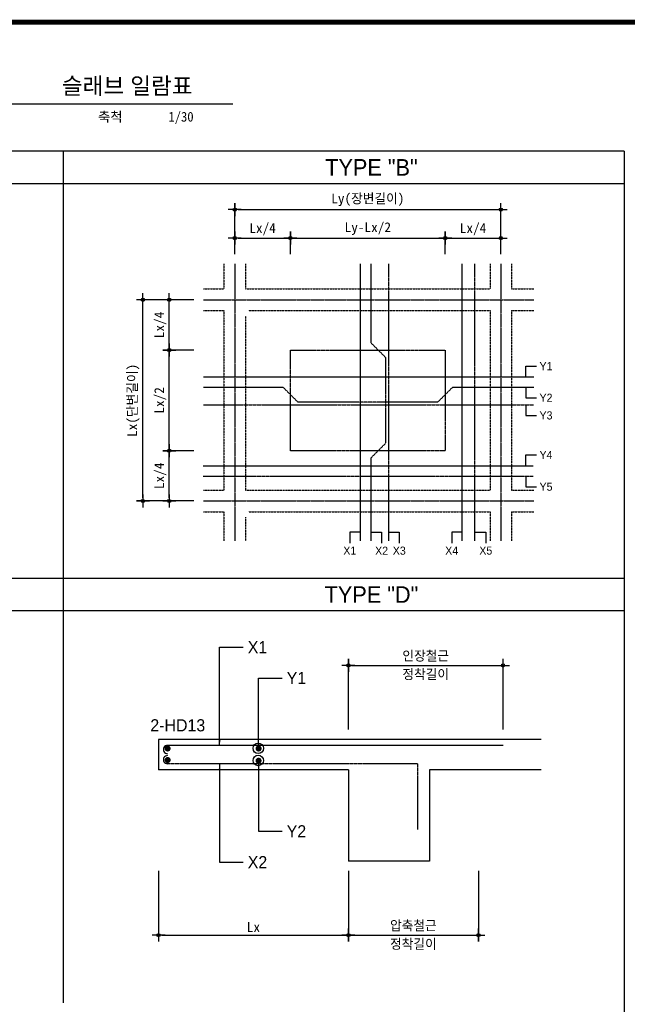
# Model space of a CAD drawing. Header units: millimetres. Extents: x 3445018 to 4174071, y -6064565 to -5122887.
# Tile 13 of 192: x 3675083 to 3680694, y -5855373 to -5846280. Entities that reach past the tile are written whole.
import ezdxf
from ezdxf.enums import TextEntityAlignment as Align

# ---------------------------------------------------------------- set-up
doc = ezdxf.new("R2010")
doc.units = ezdxf.units.MM
doc.header["$MEASUREMENT"] = 0
for name, pattern in [('CEN', [66, 60, -2, 2, -2]), ('HID', [5, 3, -2]), ('HID2', [3.5, 2.5, -1])]:
    doc.linetypes.add(name, pattern=pattern)
doc.layers.get('0').update_dxf_attribs({"linetype": 'CONTINUOUS'})
doc.layers.get('DEFPOINTS').update_dxf_attribs({"linetype": 'CONTINUOUS'})
for name, color, linetype in [('9', 9, 'CONTINUOUS'), ('A_GE_FORM', 7, 'CONTINUOUS'), ('CEN', 13, 'CEN'), ('DIM', 7, 'CONTINUOUS'), ('guide', 9, 'CONTINUOUS'), ('HI', 4, 'HID'), ('SY', 1, 'CONTINUOUS'), ('TE1', 3, 'CONTINUOUS'), ('WA2', 3, 'CONTINUOUS'), ('문자', 2, 'CONTINUOUS')]:
    doc.layers.add(name, color=color, linetype=linetype)
doc.styles.add('HY울릉도 L', font='txt')
doc.styles.add('SDP-S', font='txt')
doc.styles.add('돋움', font='txt')
doc.styles.add('돋움체', font='txt')
doc.dimstyles.new('ISO-25', dxfattribs={"dimtxt": 2.5, "dimasz": 2.5, "dimexe": 1.25, "dimexo": 0.625, "dimtad": 1, "dimtxsty": 'Standard', "dimcen": 2.5, "dimadec": 0, "dimazin": 0, "dimtfac": 1, "dimtmove": 0, "dimatfit": 3, "dimfxl": 1, "dimarcsym": 0})
doc.dimstyles.new('SMDI-3', dxfattribs={"dimtxt": 3, "dimasz": 1, "dimexe": 2, "dimexo": 3, "dimgap": 1, "dimtad": 1, "dimdsep": 46, "dimtxsty": 'HY울릉도 L', "dimblk": 'Z_DOT', "dimcen": 2.5, "dimdle": 1.5, "dimclrd": 1, "dimclre": 1, "dimclrt": 2, "dimadec": 0, "dimazin": 0, "dimtfac": 1, "dimtix": 1, "dimtmove": 2, "dimatfit": 3, "dimldrblk": 'Z_DOT', "dimfxl": 2, "dimtvp": 1, "dimtolj": 1, "dimtzin": 0, "dimarcsym": 0})

# ---------------------------------------------------------------- blocks, each defined once
blk = doc.blocks.new('sheet _서영')
at = {"layer": 'A_GE_FORM', "const_width": 1.5}
blk.add_lwpolyline([(-361868.49, -1059038.93), (-362670.49, -1059038.93), (-362670.49, -1058483.93), (-361868.49, -1058483.93)], close=True, dxfattribs=at)
blk = doc.blocks.new('Z_DOT')
at = {"layer": 'DIM', "color": 1, "ltscale": 3}
for p, q in [((-2, 0), (2, 0)), ((0, -2), (0, 2))]:
    blk.add_line(p, q, dxfattribs=at)
for radius in [0.5, 0.25]:
    blk.add_circle((0, 0), radius, dxfattribs=at)
blk = doc.blocks.new('*D226')
at = {"layer": 'DEFPOINTS', "color": 0, "ltscale": 3, "transparency": 16777216}
for p in [(3677582.3, -5848297), (3677069.3, -5848534.8), (3677582.3, -5848534.8)]:
    blk.add_point(p, dxfattribs=at)
at = {"layer": 'DIM', "color": 1, "lineweight": -2, "ltscale": 3, "transparency": 16777216}
for p, q in [((3677069.3, -5848444.8), (3677069.3, -5848237)), ((3677582.3, -5848444.8), (3677582.3, -5848237)), ((3677099.3, -5848297), (3677552.3, -5848297))]:
    blk.add_line(p, q, dxfattribs=at)
at = {"layer": 'DIM', "color": 1, "lineweight": -2, "ltscale": 3, "transparency": 16777216, "xscale": 30, "yscale": 30, "zscale": 30, "rotation": 180}
blk.add_blockref('Z_DOT', (3677069.3, -5848297), dxfattribs=at)
at = {"layer": 'DIM', "color": 1, "lineweight": -2, "ltscale": 3, "transparency": 16777216, "xscale": 30, "yscale": 30, "zscale": 30}
blk.add_blockref('Z_DOT', (3677582.3, -5848297), dxfattribs=at)
at = {"layer": 'DIM', "color": 2, "ltscale": 3, "transparency": 16777216, "insert": (3677325.8, -5848215.5), "char_height": 90, "attachment_point": 5, "style": 'SDP-S'}
blk.add_mtext('\\A1;Lx/4', dxfattribs=at)
blk = doc.blocks.new('*D227')
at = {"layer": 'DEFPOINTS', "color": 0, "ltscale": 3, "transparency": 16777216}
for p in [(3676463.4, -5848867.1), (3676781.2, -5848867.1), (3676781.2, -5849331.6)]:
    blk.add_point(p, dxfattribs=at)
at = {"layer": 'DIM', "color": 1, "lineweight": -2, "ltscale": 3, "transparency": 16777216}
for p, q in [((3676691.2, -5848867.1), (3676403.4, -5848867.1)), ((3676463.4, -5849301.6), (3676463.4, -5848897.1)), ((3676691.2, -5849331.6), (3676403.4, -5849331.6))]:
    blk.add_line(p, q, dxfattribs=at)
at = {"layer": 'DIM', "color": 1, "lineweight": -2, "ltscale": 3, "transparency": 16777216, "xscale": 30, "yscale": 30, "zscale": 30}
for p, rotation in [((3676463.4, -5848867.1), 90), ((3676463.4, -5849331.6), 270)]:
    blk.add_blockref('Z_DOT', p, dxfattribs=dict(at, rotation=rotation))
at = {"layer": 'DIM', "color": 2, "ltscale": 3, "transparency": 16777216, "insert": (3676381.9, -5849099.3), "char_height": 90, "attachment_point": 5, "rotation": 90, "style": 'SDP-S'}
blk.add_mtext('\\A1;Lx/4', dxfattribs=at)
blk = doc.blocks.new('*D228')
at = {"layer": 'DEFPOINTS', "color": 0, "ltscale": 3, "transparency": 16777216}
for p in [(3679526.1, -5848297), (3679013.1, -5848534.8), (3679526.1, -5848534.8)]:
    blk.add_point(p, dxfattribs=at)
at = {"layer": 'DIM', "color": 1, "lineweight": -2, "ltscale": 3, "transparency": 16777216}
for p, q in [((3679013.1, -5848444.8), (3679013.1, -5848237)), ((3679526.1, -5848444.8), (3679526.1, -5848237)), ((3679043.1, -5848297), (3679496.1, -5848297))]:
    blk.add_line(p, q, dxfattribs=at)
at = {"layer": 'DIM', "color": 1, "lineweight": -2, "ltscale": 3, "transparency": 16777216, "xscale": 30, "yscale": 30, "zscale": 30, "rotation": 180}
blk.add_blockref('Z_DOT', (3679013.1, -5848297), dxfattribs=at)
at = {"layer": 'DIM', "color": 1, "lineweight": -2, "ltscale": 3, "transparency": 16777216, "xscale": 30, "yscale": 30, "zscale": 30}
blk.add_blockref('Z_DOT', (3679526.1, -5848297), dxfattribs=at)
at = {"layer": 'DIM', "color": 2, "ltscale": 3, "transparency": 16777216, "insert": (3679269.6, -5848215.5), "char_height": 90, "attachment_point": 5, "style": 'SDP-S'}
blk.add_mtext('\\A1;Lx/4', dxfattribs=at)
blk = doc.blocks.new('*D229')
at = {"layer": 'DEFPOINTS', "color": 0, "ltscale": 3, "transparency": 16777216}
for p in [(3676463.4, -5850260.5), (3676781.2, -5850260.5), (3676781.2, -5850725)]:
    blk.add_point(p, dxfattribs=at)
at = {"layer": 'DIM', "color": 1, "lineweight": -2, "ltscale": 3, "transparency": 16777216}
for p, q in [((3676691.2, -5850260.5), (3676403.4, -5850260.5)), ((3676463.4, -5850695), (3676463.4, -5850290.5)), ((3676691.2, -5850725), (3676403.4, -5850725))]:
    blk.add_line(p, q, dxfattribs=at)
at = {"layer": 'DIM', "color": 1, "lineweight": -2, "ltscale": 3, "transparency": 16777216, "xscale": 30, "yscale": 30, "zscale": 30}
for p, rotation in [((3676463.4, -5850260.5), 90), ((3676463.4, -5850725), 270)]:
    blk.add_blockref('Z_DOT', p, dxfattribs=dict(at, rotation=rotation))
at = {"layer": 'DIM', "color": 2, "ltscale": 3, "transparency": 16777216, "insert": (3676381.9, -5850492.8), "char_height": 90, "attachment_point": 5, "rotation": 90, "style": 'SDP-S'}
blk.add_mtext('\\A1;Lx/4', dxfattribs=at)
blk = doc.blocks.new('*D230')
at = {"layer": 'DEFPOINTS', "color": 0, "ltscale": 3, "transparency": 16777216}
for p in [(3679526.1, -5848034.5), (3677069.3, -5848534.8), (3679526.1, -5848534.8)]:
    blk.add_point(p, dxfattribs=at)
at = {"layer": 'DIM', "color": 1, "lineweight": -2, "ltscale": 3, "transparency": 16777216}
for p, q in [((3677069.3, -5848444.8), (3677069.3, -5847974.5)), ((3679526.1, -5848444.8), (3679526.1, -5847974.5)), ((3677099.3, -5848034.5), (3679496.1, -5848034.5))]:
    blk.add_line(p, q, dxfattribs=at)
at = {"layer": 'DIM', "color": 1, "lineweight": -2, "ltscale": 3, "transparency": 16777216, "xscale": 30, "yscale": 30, "zscale": 30, "rotation": 180}
blk.add_blockref('Z_DOT', (3677069.3, -5848034.5), dxfattribs=at)
at = {"layer": 'DIM', "color": 1, "lineweight": -2, "ltscale": 3, "transparency": 16777216, "xscale": 30, "yscale": 30, "zscale": 30}
blk.add_blockref('Z_DOT', (3679526.1, -5848034.5), dxfattribs=at)
at = {"layer": 'DIM', "color": 2, "ltscale": 3, "transparency": 16777216, "insert": (3678297.7, -5847944.4), "char_height": 90, "attachment_point": 5, "style": 'SDP-S'}
blk.add_mtext('\\A1;Ly(장변길이)', dxfattribs=at)
blk = doc.blocks.new('*D231')
at = {"layer": 'DEFPOINTS', "color": 0, "ltscale": 3, "transparency": 16777216}
for p in [(3679013.1, -5848297), (3677582.3, -5848534.8), (3679013.1, -5848534.8)]:
    blk.add_point(p, dxfattribs=at)
at = {"layer": 'DIM', "color": 1, "lineweight": -2, "ltscale": 3, "transparency": 16777216}
for p, q in [((3677582.3, -5848444.8), (3677582.3, -5848237)), ((3679013.1, -5848444.8), (3679013.1, -5848237)), ((3677612.3, -5848297), (3678983.1, -5848297))]:
    blk.add_line(p, q, dxfattribs=at)
at = {"layer": 'DIM', "color": 1, "lineweight": -2, "ltscale": 3, "transparency": 16777216, "xscale": 30, "yscale": 30, "zscale": 30, "rotation": 180}
blk.add_blockref('Z_DOT', (3677582.3, -5848297), dxfattribs=at)
at = {"layer": 'DIM', "color": 1, "lineweight": -2, "ltscale": 3, "transparency": 16777216, "xscale": 30, "yscale": 30, "zscale": 30}
blk.add_blockref('Z_DOT', (3679013.1, -5848297), dxfattribs=at)
at = {"layer": 'DIM', "color": 2, "ltscale": 3, "transparency": 16777216, "insert": (3678297.7, -5848210), "char_height": 90, "attachment_point": 5, "style": 'SDP-S'}
blk.add_mtext('\\A1;Ly-Lx/2', dxfattribs=at)
blk = doc.blocks.new('*D232')
at = {"layer": 'DEFPOINTS', "color": 0, "ltscale": 3, "transparency": 16777216}
for p in [(3676463.4, -5849331.6), (3676781.2, -5849331.6), (3676781.2, -5850260.5)]:
    blk.add_point(p, dxfattribs=at)
at = {"layer": 'DIM', "color": 1, "lineweight": -2, "ltscale": 3, "transparency": 16777216}
for p, q in [((3676691.2, -5849331.6), (3676403.4, -5849331.6)), ((3676463.4, -5850230.5), (3676463.4, -5849361.6)), ((3676691.2, -5850260.5), (3676403.4, -5850260.5))]:
    blk.add_line(p, q, dxfattribs=at)
at = {"layer": 'DIM', "color": 1, "lineweight": -2, "ltscale": 3, "transparency": 16777216, "xscale": 30, "yscale": 30, "zscale": 30}
for p, rotation in [((3676463.4, -5849331.6), 90), ((3676463.4, -5850260.5), 270)]:
    blk.add_blockref('Z_DOT', p, dxfattribs=dict(at, rotation=rotation))
at = {"layer": 'DIM', "color": 2, "ltscale": 3, "transparency": 16777216, "insert": (3676381.9, -5849796), "char_height": 90, "attachment_point": 5, "rotation": 90, "style": 'SDP-S'}
blk.add_mtext('\\A1;Lx/2', dxfattribs=at)
blk = doc.blocks.new('*D233')
at = {"layer": 'DEFPOINTS', "color": 0, "ltscale": 3, "transparency": 16777216}
for p in [(3676220.6, -5848867.1), (3676781.2, -5848867.1), (3676781.2, -5850725)]:
    blk.add_point(p, dxfattribs=at)
at = {"layer": 'DIM', "color": 1, "lineweight": -2, "ltscale": 3, "transparency": 16777216}
for p, q in [((3676691.2, -5848867.1), (3676160.6, -5848867.1)), ((3676220.6, -5850695), (3676220.6, -5848897.1)), ((3676691.2, -5850725), (3676160.6, -5850725))]:
    blk.add_line(p, q, dxfattribs=at)
at = {"layer": 'DIM', "color": 1, "lineweight": -2, "ltscale": 3, "transparency": 16777216, "xscale": 30, "yscale": 30, "zscale": 30}
for p, rotation in [((3676220.6, -5848867.1), 90), ((3676220.6, -5850725), 270)]:
    blk.add_blockref('Z_DOT', p, dxfattribs=dict(at, rotation=rotation))
at = {"layer": 'DIM', "color": 2, "ltscale": 3, "transparency": 16777216, "insert": (3676132.9, -5849796), "char_height": 90, "attachment_point": 5, "rotation": 90, "style": 'SDP-S'}
blk.add_mtext('\\A1;Lx(단변길이)', dxfattribs=at)
blk = doc.blocks.new('*D242')
at = {"layer": 'DEFPOINTS', "color": 0, "ltscale": 3, "transparency": 16777216}
for p in [(3679546.2, -5852243.9), (3678118.4, -5852926.9), (3679546.2, -5852926.9)]:
    blk.add_point(p, dxfattribs=at)
at = {"layer": 'DIM', "color": 1, "lineweight": -2, "ltscale": 3, "transparency": 16777216}
for p, q in [((3678118.4, -5852836.9), (3678118.4, -5852183.9)), ((3679546.2, -5852836.9), (3679546.2, -5852183.9)), ((3678148.4, -5852243.9), (3679516.2, -5852243.9))]:
    blk.add_line(p, q, dxfattribs=at)
at = {"layer": 'DIM', "color": 1, "lineweight": -2, "ltscale": 3, "transparency": 16777216, "xscale": 30, "yscale": 30, "zscale": 30, "rotation": 180}
blk.add_blockref('Z_DOT', (3678118.4, -5852243.9), dxfattribs=at)
at = {"layer": 'DIM', "color": 1, "lineweight": -2, "ltscale": 3, "transparency": 16777216, "xscale": 30, "yscale": 30, "zscale": 30}
blk.add_blockref('Z_DOT', (3679546.2, -5852243.9), dxfattribs=at)
at = {"layer": 'DIM', "color": 2, "ltscale": 3, "transparency": 16777216, "char_height": 90, "attachment_point": 5, "style": 'SDP-S'}
for s, insert in [('\\A1;인장철근', (3678832.3, -5852159)), ('\\A1;정착길이', (3678832.3, -5852329.8))]:
    blk.add_mtext(s, dxfattribs=dict(at, insert=insert))
blk = doc.blocks.new('*D243')
at = {"layer": 'DEFPOINTS', "color": 0, "ltscale": 3, "transparency": 16777216}
for p in [(3678118.4, -5854051.9), (3679319, -5854051.9), (3679319, -5854734.8)]:
    blk.add_point(p, dxfattribs=at)
at = {"layer": 'DIM', "color": 1, "lineweight": -2, "ltscale": 3, "transparency": 16777216}
for p, q in [((3678118.4, -5854141.9), (3678118.4, -5854794.8)), ((3679319, -5854141.9), (3679319, -5854794.8)), ((3678148.4, -5854734.8), (3679289, -5854734.8))]:
    blk.add_line(p, q, dxfattribs=at)
at = {"layer": 'DIM', "color": 1, "lineweight": -2, "ltscale": 3, "transparency": 16777216, "xscale": 30, "yscale": 30, "zscale": 30, "rotation": 180}
blk.add_blockref('Z_DOT', (3678118.4, -5854734.8), dxfattribs=at)
at = {"layer": 'DIM', "color": 1, "lineweight": -2, "ltscale": 3, "transparency": 16777216, "xscale": 30, "yscale": 30, "zscale": 30}
blk.add_blockref('Z_DOT', (3679319, -5854734.8), dxfattribs=at)
at = {"layer": 'DIM', "color": 2, "ltscale": 3, "transparency": 16777216, "char_height": 90, "attachment_point": 5, "style": 'SDP-S'}
for s, insert in [('\\A1;압축철근', (3678718.7, -5854650.1)), ('\\A1;정착길이', (3678718.7, -5854820.7))]:
    blk.add_mtext(s, dxfattribs=dict(at, insert=insert))
blk = doc.blocks.new('*D244')
at = {"layer": 'DEFPOINTS', "color": 0, "ltscale": 3, "transparency": 16777216}
for p in [(3676364.7, -5854051.9), (3678118.4, -5854051.9), (3678118.4, -5854734.8)]:
    blk.add_point(p, dxfattribs=at)
at = {"layer": 'DIM', "color": 1, "lineweight": -2, "ltscale": 3, "transparency": 16777216}
for p, q in [((3676364.7, -5854141.9), (3676364.7, -5854794.8)), ((3678118.4, -5854141.9), (3678118.4, -5854794.8)), ((3676394.7, -5854734.8), (3678088.4, -5854734.8))]:
    blk.add_line(p, q, dxfattribs=at)
at = {"layer": 'DIM', "color": 1, "lineweight": -2, "ltscale": 3, "transparency": 16777216, "xscale": 30, "yscale": 30, "zscale": 30, "rotation": 180}
blk.add_blockref('Z_DOT', (3676364.7, -5854734.8), dxfattribs=at)
at = {"layer": 'DIM', "color": 1, "lineweight": -2, "ltscale": 3, "transparency": 16777216, "xscale": 30, "yscale": 30, "zscale": 30}
blk.add_blockref('Z_DOT', (3678118.4, -5854734.8), dxfattribs=at)
at = {"layer": 'DIM', "color": 2, "ltscale": 3, "transparency": 16777216, "insert": (3677241.5, -5854659.7), "char_height": 90, "attachment_point": 5, "style": 'SDP-S'}
blk.add_mtext('\\A1;Lx', dxfattribs=at)

msp = doc.modelspace()

# ---------------------------------------------------------------- hatches: boundary and pattern name
at = {"layer": 'WA2'}
h = msp.add_hatch(color=256, dxfattribs=at)
h.dxf.hatch_style = 1
h.paths.add_polyline_path([(3676449.055, -5852983.114, 1), (3676449.055, -5853039.364, 1)])
h = msp.add_hatch(color=256, dxfattribs=at)
h.dxf.hatch_style = 1
h.paths.add_polyline_path([(3677289.059, -5852983.114, 1), (3677289.059, -5853039.364, 1)])
h = msp.add_hatch(color=256, dxfattribs=at)
h.dxf.hatch_style = 1
h.paths.add_polyline_path([(3676449.055, -5853089.307, 1), (3676449.055, -5853145.557, 1)])
h = msp.add_hatch(color=256, dxfattribs=at)
h.dxf.hatch_style = 1
h.paths.add_polyline_path([(3677289.059, -5853095.614, 1), (3677289.059, -5853151.864, 1)])

# ---------------------------------------------------------------- linework, layer by layer
for p, q in [((3679898.407, -5852926.864), (3676364.68, -5852926.864)), ((3678118.381, -5853208.114), (3676364.68, -5853208.114)), ((3678118.381, -5853208.114), (3678118.381, -5854051.864)), ((3679898.407, -5853208.114), (3678868.381, -5853208.114)), ((3678868.381, -5853208.114), (3678868.381, -5854051.864)), ((3678868.381, -5854051.864), (3678118.381, -5854051.864))]:
    msp.add_line(p, q)
at = {"layer": '9', "color": 8, "linetype": 'HID'}
msp.add_lwpolyline([(3677582.284, -5849331.575), (3679013.059, -5849331.575), (3679013.059, -5850260.52), (3677582.284, -5850260.52)], close=True, dxfattribs=at)
at = {"layer": 'CEN'}
for p, q in [((3677069.284, -5848534.818), (3677069.284, -5851092.722)), ((3679526.059, -5848534.818), (3679526.059, -5851092.722)), ((3676781.217, -5848867.102), (3679830.446, -5848867.102)), ((3676781.217, -5850724.992), (3679830.446, -5850724.992))]:
    msp.add_line(p, q, dxfattribs=at)
at = {"layer": 'guide'}
for p, q in [((3680664.072, -5847495.861), (3670449.072, -5847495.861)), ((3680664.072, -5847495.861), (3670449.072, -5847495.861)), ((3675488.214, -5855360.846), (3675488.214, -5847495.861)), ((3680664.072, -5847495.861), (3680664.072, -5862285.861)), ((3680664.072, -5847795.861), (3670449.072, -5847795.861)), ((3680664.072, -5851440.86), (3670449.072, -5851440.86)), ((3680664.072, -5851740.86), (3670449.072, -5851740.86))]:
    msp.add_line(p, q, dxfattribs=at)
at = {"layer": 'HI', "linetype": 'HID2'}
for p, q in [((3676969.284, -5848534.818), (3676969.284, -5848767.102)), ((3677169.284, -5848534.818), (3677169.284, -5848767.102)), ((3679426.059, -5848534.818), (3679426.059, -5848767.102)), ((3679626.059, -5848534.818), (3679626.059, -5848767.102)), ((3676781.217, -5848767.102), (3676969.284, -5848767.102)), ((3677169.284, -5848767.102), (3679426.059, -5848767.102)), ((3679626.059, -5848767.102), (3679830.446, -5848767.102)), ((3676781.217, -5848967.102), (3676969.284, -5848967.102)), ((3676969.284, -5848967.102), (3676969.284, -5850624.992)), ((3677169.284, -5849017.102), (3677169.284, -5850624.992)), ((3677194.284, -5848967.102), (3679426.059, -5848967.102)), ((3679426.059, -5848967.102), (3679426.059, -5850624.992)), ((3679626.059, -5848967.102), (3679830.446, -5848967.102)), ((3679626.059, -5848967.102), (3679626.059, -5850624.992)), ((3676781.217, -5850624.992), (3676969.284, -5850624.992)), ((3677169.284, -5850624.992), (3679426.059, -5850624.992)), ((3679626.059, -5850624.992), (3679830.446, -5850624.992)), ((3676781.217, -5850824.992), (3676969.284, -5850824.992)), ((3676969.284, -5850824.992), (3676969.284, -5851092.722)), ((3677194.284, -5850824.992), (3679426.059, -5850824.992)), ((3679426.059, -5850824.992), (3679426.059, -5851092.722)), ((3679626.059, -5850824.992), (3679830.446, -5850824.992)), ((3679626.059, -5850824.992), (3679626.059, -5851092.722)), ((3677169.284, -5850874.992), (3677169.284, -5851092.722))]:
    msp.add_line(p, q, dxfattribs=at)
at = {"layer": 'SY'}
for p, q in [((3674307.043, -5847057.261), (3677049.624, -5847057.261)), ((3679755.734, -5849480.047), (3679855.734, -5849480.047)), ((3679755.734, -5849580.047), (3679755.734, -5849480.047)), ((3679755.734, -5849673.647), (3679755.734, -5849773.647)), ((3679755.734, -5849773.647), (3679855.734, -5849773.647)), ((3679755.734, -5849836.847), (3679755.734, -5849936.847)), ((3679755.734, -5849936.847), (3679855.734, -5849936.847)), ((3679755.734, -5850299.847), (3679855.734, -5850299.847)), ((3679755.734, -5850399.847), (3679755.734, -5850299.847)), ((3679755.734, -5850495.847), (3679755.734, -5850595.847)), ((3679755.734, -5850595.847), (3679855.734, -5850595.847)), ((3678131.372, -5851013.766), (3678131.372, -5851113.766)), ((3678231.372, -5851013.766), (3678131.372, -5851013.766)), ((3678324.972, -5851013.766), (3678424.972, -5851013.766)), ((3678424.972, -5851013.766), (3678424.972, -5851113.766)), ((3678488.172, -5851013.766), (3678588.172, -5851013.766)), ((3678588.172, -5851013.766), (3678588.172, -5851113.766)), ((3679072.172, -5851013.766), (3679072.172, -5851113.766)), ((3679172.172, -5851013.766), (3679072.172, -5851013.766)), ((3679287.172, -5851013.766), (3679387.172, -5851013.766)), ((3679387.172, -5851013.766), (3679387.172, -5851113.766)), ((3676364.68, -5852926.864), (3676364.68, -5853208.114))]:
    msp.add_line(p, q, dxfattribs=at)
for centre in [(3677286.22, -5853009.147), (3677286.22, -5853121.647)]:
    msp.add_circle(centre, 48.339, dxfattribs=at)
at = {"layer": 'WA2', "ltscale": 0.05}
for p, q in [((3678231.372, -5851092.722), (3678231.372, -5848534.818)), ((3676781.217, -5849580.047), (3679830.446, -5849580.047)), ((3676781.217, -5849673.647), (3677513.546, -5849673.647)), ((3679081.797, -5849673.647), (3679830.446, -5849673.647)), ((3676776.259, -5850399.847), (3679825.488, -5850399.847))]:
    msp.add_line(p, q, dxfattribs=at)
at = {"layer": 'WA2', "linetype": 'Continuous', "ltscale": 0.05}
for p, q in [((3678324.972, -5848534.818), (3678324.972, -5849262.837)), ((3679167.214, -5848534.818), (3679167.214, -5851092.722)), ((3678324.972, -5850329.258), (3678324.972, -5851092.722))]:
    msp.add_line(p, q, dxfattribs=at)
at = {"layer": 'WA2', "linetype": 'HID'}
for p, q in [((3678488.172, -5848534.818), (3678488.172, -5851092.722)), ((3679282.214, -5848534.818), (3679282.214, -5851092.722)), ((3678324.972, -5849262.837), (3678462.448, -5849400.313)), ((3678462.448, -5849400.313), (3678462.448, -5850191.781)), ((3677513.546, -5849673.647), (3677651.022, -5849811.124)), ((3679081.797, -5849673.647), (3678944.321, -5849811.124)), ((3676781.217, -5849836.847), (3679830.446, -5849836.847)), ((3678944.321, -5849811.124), (3677651.022, -5849811.124)), ((3678324.972, -5850329.258), (3678462.448, -5850191.781)), ((3676776.259, -5850495.847), (3679825.488, -5850495.847)), ((3678756.963, -5853151.864), (3676445.102, -5853151.864)), ((3678756.963, -5853151.864), (3678756.963, -5853759.442))]:
    msp.add_line(p, q, dxfattribs=at)
at = {"layer": 'WA2'}
msp.add_line((3679546.199, -5852983.114), (3676445.102, -5852983.114), dxfattribs=at)
for centre in [(3676447.079, -5853020.609), (3676447.079, -5853114.369)]:
    msp.add_arc(centre, 37.547, 86.9830387, 273.0169613, dxfattribs=at)

# ---------------------------------------------------------------- block references
at = {"layer": '문자', "xscale": 30, "yscale": 30, "zscale": 30}
msp.add_blockref('sheet _서영', (14550171.1, 25908215.115), dxfattribs=at)

# ---------------------------------------------------------------- texts
at = {"layer": 'TE1', "linetype": 'Continuous', "style": '돋움체'}
for s, p in [('축척', (3676032.297, -5847248.795)), ('1/30', (3676688.908, -5847248.795))]:
    msp.add_text(s, height=90, dxfattribs=at).set_placement(p, align=Align.BOTTOM_RIGHT)
at = {"layer": '문자', "color": 3, "style": '돋움'}
for s, p in [('TYPE "B"', (3678331.283, -5847644.189)), ('TYPE "D"', (3678331.283, -5851589.189))]:
    msp.add_text(s, height=153, dxfattribs=at).set_placement(p, align=Align.MIDDLE_CENTER)
at = {"layer": '문자', "style": '돋움'}
for s, height, p in [('Y1', 74.9504, (3679943.007, -5849480.047)), ('Y2', 74.9504, (3679943.007, -5849771.428)), ('Y3', 74.9504, (3679943.007, -5849934.628)), ('Y4', 74.9504, (3679943.007, -5850299.847)), ('Y5', 74.9504, (3679943.007, -5850593.628)), ('X1', 74.9504, (3678131.372, -5851183.804)), ('X2', 74.9504, (3678424.972, -5851183.804)), ('X3', 74.9504, (3678588.172, -5851183.804)), ('X4', 74.9504, (3679072.172, -5851183.804)), ('X5', 74.9504, (3679387.172, -5851183.804)), ('X1', 112.4257, (3677278.864, -5852075.404)), ('Y1', 112.4257, (3677638.504, -5852360.249)), ('Y2', 112.4257, (3677638.504, -5853774.729)), ('X2', 112.4257, (3677278.864, -5854059.574))]:
    msp.add_text(s, height=height, dxfattribs=at).set_placement(p, align=Align.MIDDLE)
msp.add_text('2-HD13', height=112.4257, dxfattribs=at).set_placement((3676289.2, -5852852.856))
at = {"layer": '문자', "color": 3, "insert": (3676679.734, -5846984.075), "char_height": 153, "attachment_point": 9, "style": '돋움'}
msp.add_mtext('슬래브 일람표', dxfattribs=at)

# ---------------------------------------------------------------- dimensions: what is measured, and where the dimension line sits
at = {"layer": 'DIM', "ltscale": 3}
for base, p1, p2, text, picture, middle in [((3679526.059, -5848034.496), (3677069.284, -5848534.818), (3679526.059, -5848534.818), 'Ly(장변길이)', '*D230', (3678297.672, -5847944.353)), ((3677582.284, -5848296.996), (3677069.284, -5848534.818), (3677582.284, -5848534.818), 'Lx/4', '*D226', (3677325.784, -5848215.523)), ((3679013.059, -5848296.996), (3677582.284, -5848534.818), (3679013.059, -5848534.818), 'Ly-Lx/2', '*D231', (3678297.672, -5848210.028)), ((3679526.059, -5848296.996), (3679013.059, -5848534.818), (3679526.059, -5848534.818), 'Lx/4', '*D228', (3679269.559, -5848215.523)), ((3679546.199, -5852243.92), (3678118.381, -5852926.864), (3679546.199, -5852926.864), '인장철근\\X정착길이', '*D242', (3678832.29, -5852243.92)), ((3678118.381, -5854734.808), (3676364.68, -5854051.864), (3678118.381, -5854051.864), 'Lx', '*D244', (3677241.531, -5854659.747)), ((3679319.016, -5854734.808), (3678118.381, -5854051.864), (3679319.016, -5854051.864), '압축철근\\X정착길이', '*D243', (3678718.699, -5854734.808))]:
    dim = msp.add_linear_dim(base=base, p1=p1, p2=p2, text=text, dimstyle='SMDI-3', override={"dimscale": 30, "dimtxsty": 'SDP-S'}, dxfattribs=at)
    dim.commit()
    dim.dimension.update_dxf_attribs({"geometry": picture, "text_midpoint": middle})
for base, p1, p2, text, picture, middle in [((3676220.591, -5848867.102), (3676781.217, -5850724.992), (3676781.217, -5848867.102), 'Lx(단변길이)', '*D233', (3676132.891, -5849796.047)), ((3676463.404, -5848867.102), (3676781.217, -5849331.575), (3676781.217, -5848867.102), 'Lx/4', '*D227', (3676381.932, -5849099.338)), ((3676463.404, -5849331.575), (3676781.217, -5850260.52), (3676781.217, -5849331.575), 'Lx/2', '*D232', (3676381.932, -5849796.047)), ((3676463.404, -5850260.52), (3676781.217, -5850724.992), (3676781.217, -5850260.52), 'Lx/4', '*D229', (3676381.932, -5850492.756))]:
    dim = msp.add_linear_dim(base=base, p1=p1, p2=p2, angle=90, text=text, dimstyle='SMDI-3', override={"dimscale": 30, "dimtxsty": 'SDP-S'}, dxfattribs=at)
    dim.commit()
    dim.dimension.update_dxf_attribs({"geometry": picture, "text_midpoint": middle})

# ---------------------------------------------------------------- leaders
at = {"layer": 'SY'}
for points in [[(3676929.418, -5852983.114), (3676929.418, -5852075.404), (3677147.954, -5852075.404)], [(3677289.059, -5853011.239), (3677289.059, -5852360.249), (3677507.594, -5852360.249)], [(3676929.418, -5853151.864), (3676929.418, -5854059.574), (3677147.954, -5854059.574)], [(3677289.059, -5853123.739), (3677289.059, -5853774.729), (3677507.594, -5853774.729)]]:
    msp.add_leader(points, dimstyle='ISO-25', override={"dimscale": 20, "dimtxt": 3, "dimexe": 2, "dimexo": 3, "dimgap": 0.625, "dimtad": 0, "dimtxsty": '돋움'}, dxfattribs=at)

doc.saveas('drawing.dxf')
